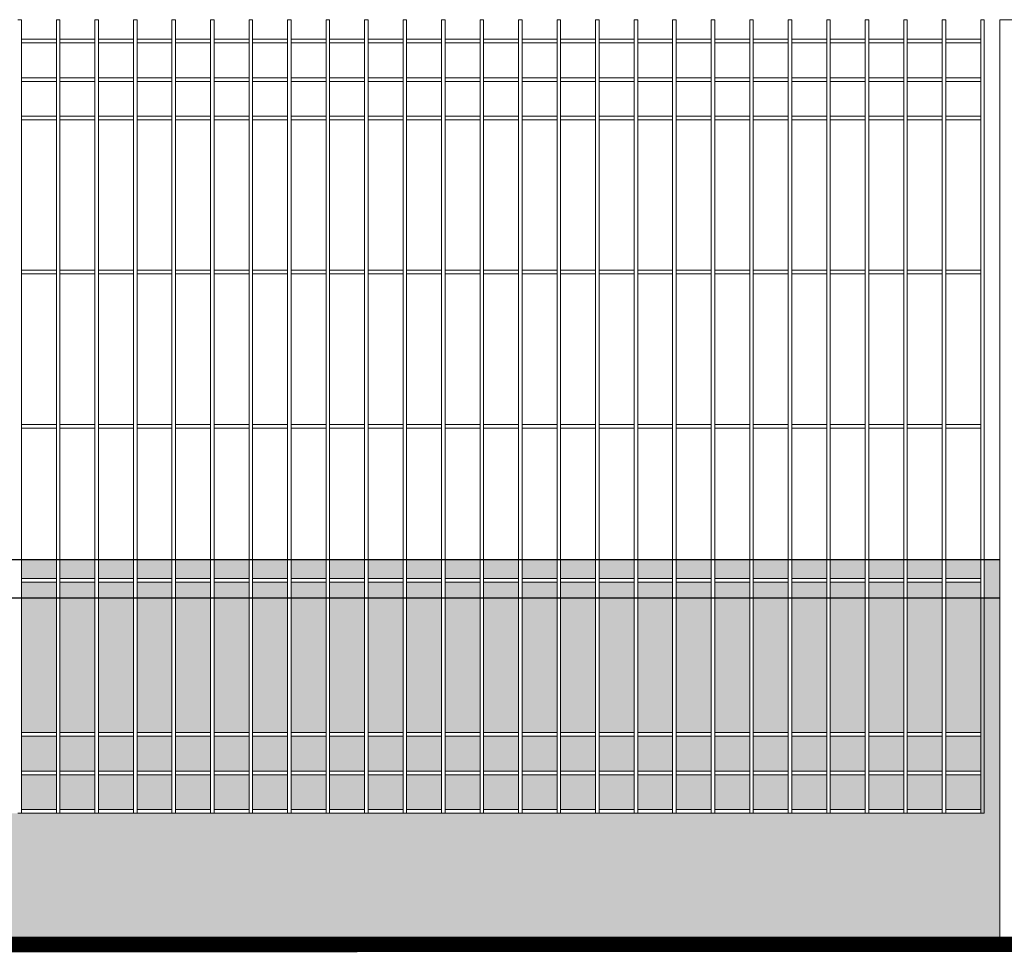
# Model space of a CAD drawing. Header units: millimetres. Extents: x 14041 to 23361, y -6349 to 12956.
# Tile 23 of 106: x 20497 to 20625, y 3119 to 3240. Entities that reach past the tile are written whole.
import ezdxf

# ---------------------------------------------------------------- set-up
doc = ezdxf.new("R2010")
doc.units = ezdxf.units.MM
doc.linetypes.add('KRESKOWA', pattern=[19.05, 12.7, -6.35])
for name, color, linetype, lineweight in [('A-ogrodzenie', 6, 'Continuous', 9), ('A-wypełnienie', 252, 'Continuous', 9), ('E-obrys', 7, 'Continuous', 9)]:
    doc.layers.add(name, color=color, linetype=linetype, lineweight=lineweight)

msp = doc.modelspace()

# ---------------------------------------------------------------- hatches: boundary and pattern name
at = {"layer": 'A-wypełnienie', "lineweight": 15, "ltscale": 2, "transparency": 33554687}
h = msp.add_hatch(color=252, dxfattribs=at)
h.dxf.hatch_style = 1
h.paths.add_polyline_path([(20501.54, 3169.92), (20497, 3169.92), (20497, 3167.44), (20501.54, 3167.44)])
h = msp.add_hatch(color=252, dxfattribs=at)
h.dxf.hatch_style = 1
h.paths.add_polyline_path([(20506.54, 3169.92), (20502, 3169.92), (20502, 3167.44), (20506.54, 3167.44)])
h = msp.add_hatch(color=252, dxfattribs=at)
h.dxf.hatch_style = 1
h.paths.add_polyline_path([(20511.54, 3169.92), (20507, 3169.92), (20507, 3167.44), (20511.54, 3167.44)])
h = msp.add_hatch(color=252, dxfattribs=at)
h.dxf.hatch_style = 1
h.paths.add_polyline_path([(20516.54, 3169.92), (20512, 3169.92), (20512, 3167.44), (20516.54, 3167.44)])
h = msp.add_hatch(color=252, dxfattribs=at)
h.dxf.hatch_style = 1
h.paths.add_polyline_path([(20521.54, 3169.92), (20517, 3169.92), (20517, 3167.44), (20521.54, 3167.44)])
h = msp.add_hatch(color=252, dxfattribs=at)
h.dxf.hatch_style = 1
h.paths.add_polyline_path([(20526.54, 3169.92), (20522, 3169.92), (20522, 3167.44), (20526.54, 3167.44)])
h = msp.add_hatch(color=252, dxfattribs=at)
h.dxf.hatch_style = 1
h.paths.add_polyline_path([(20531.54, 3169.92), (20527, 3169.92), (20527, 3167.44), (20531.54, 3167.44)])
h = msp.add_hatch(color=252, dxfattribs=at)
h.dxf.hatch_style = 1
h.paths.add_polyline_path([(20536.54, 3169.92), (20532, 3169.92), (20532, 3167.44), (20536.54, 3167.44)])
h = msp.add_hatch(color=252, dxfattribs=at)
h.dxf.hatch_style = 1
h.paths.add_polyline_path([(20541.54, 3169.92), (20537, 3169.92), (20537, 3167.44), (20541.54, 3167.44)])
h = msp.add_hatch(color=252, dxfattribs=at)
h.dxf.hatch_style = 1
h.paths.add_polyline_path([(20546.54, 3169.92), (20542, 3169.92), (20542, 3167.44), (20546.54, 3167.44)])
h = msp.add_hatch(color=252, dxfattribs=at)
h.dxf.hatch_style = 1
h.paths.add_polyline_path([(20551.54, 3169.92), (20547, 3169.92), (20547, 3167.44), (20551.54, 3167.44)])
h = msp.add_hatch(color=252, dxfattribs=at)
h.dxf.hatch_style = 1
h.paths.add_polyline_path([(20556.54, 3169.92), (20552, 3169.92), (20552, 3167.44), (20556.54, 3167.44)])
h = msp.add_hatch(color=252, dxfattribs=at)
h.dxf.hatch_style = 1
h.paths.add_polyline_path([(20561.54, 3169.92), (20557, 3169.92), (20557, 3167.44), (20561.54, 3167.44)])
h = msp.add_hatch(color=252, dxfattribs=at)
h.dxf.hatch_style = 1
h.paths.add_polyline_path([(20566.54, 3169.92), (20562, 3169.92), (20562, 3167.44), (20566.54, 3167.44)])
h = msp.add_hatch(color=252, dxfattribs=at)
h.dxf.hatch_style = 1
h.paths.add_polyline_path([(20571.54, 3169.92), (20567, 3169.92), (20567, 3167.44), (20571.54, 3167.44)])
h = msp.add_hatch(color=252, dxfattribs=at)
h.dxf.hatch_style = 1
h.paths.add_polyline_path([(20576.54, 3169.92), (20572, 3169.92), (20572, 3167.44), (20576.54, 3167.44)])
h = msp.add_hatch(color=252, dxfattribs=at)
h.dxf.hatch_style = 1
h.paths.add_polyline_path([(20581.54, 3169.92), (20577, 3169.92), (20577, 3167.44), (20581.54, 3167.44)])
h = msp.add_hatch(color=252, dxfattribs=at)
h.dxf.hatch_style = 1
h.paths.add_polyline_path([(20586.54, 3169.92), (20582, 3169.92), (20582, 3167.44), (20586.54, 3167.44)])
h = msp.add_hatch(color=252, dxfattribs=at)
h.dxf.hatch_style = 1
h.paths.add_polyline_path([(20591.54, 3169.92), (20587, 3169.92), (20587, 3167.44), (20591.54, 3167.44)])
h = msp.add_hatch(color=252, dxfattribs=at)
h.dxf.hatch_style = 1
h.paths.add_polyline_path([(20596.54, 3169.92), (20592, 3169.92), (20592, 3167.44), (20596.54, 3167.44)])
h = msp.add_hatch(color=252, dxfattribs=at)
h.dxf.hatch_style = 1
h.paths.add_polyline_path([(20601.54, 3169.92), (20597, 3169.92), (20597, 3167.44), (20601.54, 3167.44)])
h = msp.add_hatch(color=252, dxfattribs=at)
h.dxf.hatch_style = 1
h.paths.add_polyline_path([(20606.54, 3169.92), (20602, 3169.92), (20602, 3167.44), (20606.54, 3167.44)])
h = msp.add_hatch(color=252, dxfattribs=at)
h.dxf.hatch_style = 1
h.paths.add_polyline_path([(20611.54, 3169.92), (20607, 3169.92), (20607, 3167.44), (20611.54, 3167.44)])
h = msp.add_hatch(color=252, dxfattribs=at)
h.dxf.hatch_style = 1
h.paths.add_polyline_path([(20616.54, 3169.92), (20612, 3169.92), (20612, 3167.44), (20616.54, 3167.44)])
h = msp.add_hatch(color=252, dxfattribs=at)
h.dxf.hatch_style = 1
h.paths.add_polyline_path([(20621.54, 3169.92), (20617, 3169.92), (20617, 3167.44), (20621.54, 3167.44)])
h = msp.add_hatch(color=252, dxfattribs=at)
h.dxf.hatch_style = 1
h.paths.add_polyline_path([(20624.04, 3169.92), (20622, 3169.92), (20622, 3164.92), (20624.04, 3164.92)])
h = msp.add_hatch(color=252, dxfattribs=at)
h.dxf.hatch_style = 1
h.paths.add_polyline_path([(20501.54, 3166.97), (20497, 3166.97), (20497, 3164.92), (20501.54, 3164.92)])
h = msp.add_hatch(color=252, dxfattribs=at)
h.dxf.hatch_style = 1
h.paths.add_polyline_path([(20506.54, 3166.97), (20502, 3166.97), (20502, 3164.92), (20506.54, 3164.92)])
h = msp.add_hatch(color=252, dxfattribs=at)
h.dxf.hatch_style = 1
h.paths.add_polyline_path([(20511.54, 3166.97), (20507, 3166.97), (20507, 3164.92), (20511.54, 3164.92)])
h = msp.add_hatch(color=252, dxfattribs=at)
h.dxf.hatch_style = 1
h.paths.add_polyline_path([(20516.54, 3166.97), (20512, 3166.97), (20512, 3164.92), (20516.54, 3164.92)])
h = msp.add_hatch(color=252, dxfattribs=at)
h.dxf.hatch_style = 1
h.paths.add_polyline_path([(20521.54, 3166.97), (20517, 3166.97), (20517, 3164.92), (20521.54, 3164.92)])
h = msp.add_hatch(color=252, dxfattribs=at)
h.dxf.hatch_style = 1
h.paths.add_polyline_path([(20526.54, 3166.97), (20522, 3166.97), (20522, 3164.92), (20526.54, 3164.92)])
h = msp.add_hatch(color=252, dxfattribs=at)
h.dxf.hatch_style = 1
h.paths.add_polyline_path([(20531.54, 3166.97), (20527, 3166.97), (20527, 3164.92), (20531.54, 3164.92)])
h = msp.add_hatch(color=252, dxfattribs=at)
h.dxf.hatch_style = 1
h.paths.add_polyline_path([(20536.54, 3166.97), (20532, 3166.97), (20532, 3164.92), (20536.54, 3164.92)])
h = msp.add_hatch(color=252, dxfattribs=at)
h.dxf.hatch_style = 1
h.paths.add_polyline_path([(20541.54, 3166.97), (20537, 3166.97), (20537, 3164.92), (20541.54, 3164.92)])
h = msp.add_hatch(color=252, dxfattribs=at)
h.dxf.hatch_style = 1
h.paths.add_polyline_path([(20546.54, 3166.97), (20542, 3166.97), (20542, 3164.92), (20546.54, 3164.92)])
h = msp.add_hatch(color=252, dxfattribs=at)
h.dxf.hatch_style = 1
h.paths.add_polyline_path([(20551.54, 3166.97), (20547, 3166.97), (20547, 3164.92), (20551.54, 3164.92)])
h = msp.add_hatch(color=252, dxfattribs=at)
h.dxf.hatch_style = 1
h.paths.add_polyline_path([(20556.54, 3166.97), (20552, 3166.97), (20552, 3164.92), (20556.54, 3164.92)])
h = msp.add_hatch(color=252, dxfattribs=at)
h.dxf.hatch_style = 1
h.paths.add_polyline_path([(20561.54, 3166.97), (20557, 3166.97), (20557, 3164.92), (20561.54, 3164.92)])
h = msp.add_hatch(color=252, dxfattribs=at)
h.dxf.hatch_style = 1
h.paths.add_polyline_path([(20566.54, 3166.97), (20562, 3166.97), (20562, 3164.92), (20566.54, 3164.92)])
h = msp.add_hatch(color=252, dxfattribs=at)
h.dxf.hatch_style = 1
h.paths.add_polyline_path([(20571.54, 3166.97), (20567, 3166.97), (20567, 3164.92), (20571.54, 3164.92)])
h = msp.add_hatch(color=252, dxfattribs=at)
h.dxf.hatch_style = 1
h.paths.add_polyline_path([(20576.54, 3166.97), (20572, 3166.97), (20572, 3164.92), (20576.54, 3164.92)])
h = msp.add_hatch(color=252, dxfattribs=at)
h.dxf.hatch_style = 1
h.paths.add_polyline_path([(20581.54, 3166.97), (20577, 3166.97), (20577, 3164.92), (20581.54, 3164.92)])
h = msp.add_hatch(color=252, dxfattribs=at)
h.dxf.hatch_style = 1
h.paths.add_polyline_path([(20586.54, 3166.97), (20582, 3166.97), (20582, 3164.92), (20586.54, 3164.92)])
h = msp.add_hatch(color=252, dxfattribs=at)
h.dxf.hatch_style = 1
h.paths.add_polyline_path([(20591.54, 3166.97), (20587, 3166.97), (20587, 3164.92), (20591.54, 3164.92)])
h = msp.add_hatch(color=252, dxfattribs=at)
h.dxf.hatch_style = 1
h.paths.add_polyline_path([(20596.54, 3166.97), (20592, 3166.97), (20592, 3164.92), (20596.54, 3164.92)])
h = msp.add_hatch(color=252, dxfattribs=at)
h.dxf.hatch_style = 1
h.paths.add_polyline_path([(20601.54, 3166.97), (20597, 3166.97), (20597, 3164.92), (20601.54, 3164.92)])
h = msp.add_hatch(color=252, dxfattribs=at)
h.dxf.hatch_style = 1
h.paths.add_polyline_path([(20606.54, 3166.97), (20602, 3166.97), (20602, 3164.92), (20606.54, 3164.92)])
h = msp.add_hatch(color=252, dxfattribs=at)
h.dxf.hatch_style = 1
h.paths.add_polyline_path([(20611.54, 3166.97), (20607, 3166.97), (20607, 3164.92), (20611.54, 3164.92)])
h = msp.add_hatch(color=252, dxfattribs=at)
h.dxf.hatch_style = 1
h.paths.add_polyline_path([(20616.54, 3166.97), (20612, 3166.97), (20612, 3164.92), (20616.54, 3164.92)])
h = msp.add_hatch(color=252, dxfattribs=at)
h.dxf.hatch_style = 1
h.paths.add_polyline_path([(20621.54, 3166.97), (20617, 3166.97), (20617, 3164.92), (20621.54, 3164.92)])
h = msp.add_hatch(color=253, dxfattribs=at)
h.dxf.hatch_style = 1
h.paths.add_polyline_path([(20621.54, 3136.97), (20617, 3136.97), (20616.54, 3136.97), (20612, 3136.97), (20611.54, 3136.97), (20607, 3136.97), (20606.54, 3136.97), (20602, 3136.97), (20601.54, 3136.97), (20597, 3136.97), (20596.54, 3136.97), (20592, 3136.97), (20591.54, 3136.97), (20587, 3136.97), (20586.54, 3136.97), (20582, 3136.97), (20581.54, 3136.97), (20577, 3136.97), (20576.54, 3136.97), (20572, 3136.97), (20571.54, 3136.97), (20567, 3136.97), (20566.54, 3136.97), (20562, 3136.97), (20561.54, 3136.97), (20557, 3136.97), (20556.54, 3136.97), (20552, 3136.97), (20551.54, 3136.97), (20547, 3136.97), (20546.54, 3136.97), (20542, 3136.97), (20541.54, 3136.97), (20537, 3136.97), (20536.54, 3136.97), (20532, 3136.97), (20531.54, 3136.97), (20527, 3136.97), (20526.54, 3136.97), (20522, 3136.97), (20521.54, 3136.97), (20517, 3136.97), (20516.54, 3136.97), (20512, 3136.97), (20511.54, 3136.97), (20507, 3136.97), (20506.54, 3136.97), (20502, 3136.97), (20501.54, 3136.97), (20497, 3136.97), (20496.54, 3136.97), (20492, 3136.97), (20491.54, 3136.97), (20487, 3136.97), (20486.54, 3136.97), (20482, 3136.97), (20481.54, 3136.97), (20477, 3136.97), (20476.54, 3136.97), (20472, 3136.97), (20471.54, 3136.97), (20467, 3136.97), (20466.54, 3136.97), (20462, 3136.97), (20461.54, 3136.97), (20457, 3136.97), (20456.54, 3136.97), (20452, 3136.97), (20451.54, 3136.97), (20447, 3136.97), (20446.54, 3136.97), (20442, 3136.97), (20441.54, 3136.97), (20437, 3136.97), (20436.54, 3136.97), (20432, 3136.97), (20431.54, 3136.97), (20427, 3136.97), (20426.54, 3136.97), (20422, 3136.97), (20421.54, 3136.97), (20417, 3136.97), (20416.54, 3136.97), (20412, 3136.97), (20411.54, 3136.97), (20407, 3136.97), (20406.54, 3136.97), (20402, 3136.97), (20401.54, 3136.97), (20397, 3136.97), (20396.54, 3136.97), (20392, 3136.97), (20391.54, 3136.97), (20387, 3136.97), (20386.54, 3136.97), (20382, 3136.97), (20381.54, 3136.97), (20377, 3136.97), (20376.54, 3136.97), (20372, 3136.97), (20371.54, 3136.97), (20371.54, 3164.92), (20370.04, 3164.92), (20370.04, 3119.95), (20624.04, 3119.95), (20624.04, 3164.92), (20621.54, 3164.92)])
h = msp.add_hatch(color=253, dxfattribs=at)
h.dxf.hatch_style = 1
h.paths.add_polyline_path([(20501.54, 3147.44), (20501.54, 3164.92), (20497, 3164.92), (20497, 3147.44)])
h.paths.add_polyline_path([(20497, 3142.44), (20501.54, 3142.44), (20501.54, 3146.97), (20497, 3146.97)])
h.paths.add_polyline_path([(20497, 3137.44), (20501.54, 3137.44), (20501.54, 3141.97), (20497, 3141.97)])
h = msp.add_hatch(color=253, dxfattribs=at)
h.dxf.hatch_style = 1
h.paths.add_polyline_path([(20506.54, 3147.44), (20506.54, 3164.92), (20502, 3164.92), (20502, 3147.44)])
h.paths.add_polyline_path([(20502, 3142.44), (20506.54, 3142.44), (20506.54, 3146.97), (20502, 3146.97)])
h.paths.add_polyline_path([(20502, 3137.44), (20506.54, 3137.44), (20506.54, 3141.97), (20502, 3141.97)])
h = msp.add_hatch(color=253, dxfattribs=at)
h.dxf.hatch_style = 1
h.paths.add_polyline_path([(20511.54, 3147.44), (20511.54, 3164.92), (20507, 3164.92), (20507, 3147.44)])
h.paths.add_polyline_path([(20507, 3142.44), (20511.54, 3142.44), (20511.54, 3146.97), (20507, 3146.97)])
h.paths.add_polyline_path([(20507, 3137.44), (20511.54, 3137.44), (20511.54, 3141.97), (20507, 3141.97)])
h = msp.add_hatch(color=253, dxfattribs=at)
h.dxf.hatch_style = 1
h.paths.add_polyline_path([(20516.54, 3147.44), (20516.54, 3164.92), (20512, 3164.92), (20512, 3147.44)])
h.paths.add_polyline_path([(20512, 3142.44), (20516.54, 3142.44), (20516.54, 3146.97), (20512, 3146.97)])
h.paths.add_polyline_path([(20512, 3137.44), (20516.54, 3137.44), (20516.54, 3141.97), (20512, 3141.97)])
h = msp.add_hatch(color=253, dxfattribs=at)
h.dxf.hatch_style = 1
h.paths.add_polyline_path([(20521.54, 3147.44), (20521.54, 3164.92), (20517, 3164.92), (20517, 3147.44)])
h.paths.add_polyline_path([(20517, 3142.44), (20521.54, 3142.44), (20521.54, 3146.97), (20517, 3146.97)])
h.paths.add_polyline_path([(20517, 3137.44), (20521.54, 3137.44), (20521.54, 3141.97), (20517, 3141.97)])
h = msp.add_hatch(color=253, dxfattribs=at)
h.dxf.hatch_style = 1
h.paths.add_polyline_path([(20526.54, 3147.44), (20526.54, 3164.92), (20522, 3164.92), (20522, 3147.44)])
h.paths.add_polyline_path([(20522, 3142.44), (20526.54, 3142.44), (20526.54, 3146.97), (20522, 3146.97)])
h.paths.add_polyline_path([(20522, 3137.44), (20526.54, 3137.44), (20526.54, 3141.97), (20522, 3141.97)])
h = msp.add_hatch(color=253, dxfattribs=at)
h.dxf.hatch_style = 1
h.paths.add_polyline_path([(20531.54, 3147.44), (20531.54, 3164.92), (20527, 3164.92), (20527, 3147.44)])
h.paths.add_polyline_path([(20527, 3142.44), (20531.54, 3142.44), (20531.54, 3146.97), (20527, 3146.97)])
h.paths.add_polyline_path([(20527, 3137.44), (20531.54, 3137.44), (20531.54, 3141.97), (20527, 3141.97)])
h = msp.add_hatch(color=253, dxfattribs=at)
h.dxf.hatch_style = 1
h.paths.add_polyline_path([(20536.54, 3147.44), (20536.54, 3164.92), (20532, 3164.92), (20532, 3147.44)])
h.paths.add_polyline_path([(20532, 3142.44), (20536.54, 3142.44), (20536.54, 3146.97), (20532, 3146.97)])
h.paths.add_polyline_path([(20532, 3137.44), (20536.54, 3137.44), (20536.54, 3141.97), (20532, 3141.97)])
h = msp.add_hatch(color=253, dxfattribs=at)
h.dxf.hatch_style = 1
h.paths.add_polyline_path([(20541.54, 3147.44), (20541.54, 3164.92), (20537, 3164.92), (20537, 3147.44)])
h.paths.add_polyline_path([(20537, 3142.44), (20541.54, 3142.44), (20541.54, 3146.97), (20537, 3146.97)])
h.paths.add_polyline_path([(20537, 3137.44), (20541.54, 3137.44), (20541.54, 3141.97), (20537, 3141.97)])
h = msp.add_hatch(color=253, dxfattribs=at)
h.dxf.hatch_style = 1
h.paths.add_polyline_path([(20546.54, 3147.44), (20546.54, 3164.92), (20542, 3164.92), (20542, 3147.44)])
h.paths.add_polyline_path([(20542, 3142.44), (20546.54, 3142.44), (20546.54, 3146.97), (20542, 3146.97)])
h.paths.add_polyline_path([(20542, 3137.44), (20546.54, 3137.44), (20546.54, 3141.97), (20542, 3141.97)])
h = msp.add_hatch(color=253, dxfattribs=at)
h.dxf.hatch_style = 1
h.paths.add_polyline_path([(20551.54, 3147.44), (20551.54, 3164.92), (20547, 3164.92), (20547, 3147.44)])
h.paths.add_polyline_path([(20547, 3142.44), (20551.54, 3142.44), (20551.54, 3146.97), (20547, 3146.97)])
h.paths.add_polyline_path([(20547, 3137.44), (20551.54, 3137.44), (20551.54, 3141.97), (20547, 3141.97)])
h = msp.add_hatch(color=253, dxfattribs=at)
h.dxf.hatch_style = 1
h.paths.add_polyline_path([(20556.54, 3147.44), (20556.54, 3164.92), (20552, 3164.92), (20552, 3147.44)])
h.paths.add_polyline_path([(20552, 3142.44), (20556.54, 3142.44), (20556.54, 3146.97), (20552, 3146.97)])
h.paths.add_polyline_path([(20552, 3137.44), (20556.54, 3137.44), (20556.54, 3141.97), (20552, 3141.97)])
h = msp.add_hatch(color=253, dxfattribs=at)
h.dxf.hatch_style = 1
h.paths.add_polyline_path([(20561.54, 3147.44), (20561.54, 3164.92), (20557, 3164.92), (20557, 3147.44)])
h.paths.add_polyline_path([(20557, 3142.44), (20561.54, 3142.44), (20561.54, 3146.97), (20557, 3146.97)])
h.paths.add_polyline_path([(20557, 3137.44), (20561.54, 3137.44), (20561.54, 3141.97), (20557, 3141.97)])
h = msp.add_hatch(color=253, dxfattribs=at)
h.dxf.hatch_style = 1
h.paths.add_polyline_path([(20566.54, 3147.44), (20566.54, 3164.92), (20562, 3164.92), (20562, 3147.44)])
h.paths.add_polyline_path([(20562, 3142.44), (20566.54, 3142.44), (20566.54, 3146.97), (20562, 3146.97)])
h.paths.add_polyline_path([(20562, 3137.44), (20566.54, 3137.44), (20566.54, 3141.97), (20562, 3141.97)])
h = msp.add_hatch(color=253, dxfattribs=at)
h.dxf.hatch_style = 1
h.paths.add_polyline_path([(20571.54, 3147.44), (20571.54, 3164.92), (20567, 3164.92), (20567, 3147.44)])
h.paths.add_polyline_path([(20567, 3142.44), (20571.54, 3142.44), (20571.54, 3146.97), (20567, 3146.97)])
h.paths.add_polyline_path([(20567, 3137.44), (20571.54, 3137.44), (20571.54, 3141.97), (20567, 3141.97)])
h = msp.add_hatch(color=253, dxfattribs=at)
h.dxf.hatch_style = 1
h.paths.add_polyline_path([(20576.54, 3147.44), (20576.54, 3164.92), (20572, 3164.92), (20572, 3147.44)])
h.paths.add_polyline_path([(20572, 3142.44), (20576.54, 3142.44), (20576.54, 3146.97), (20572, 3146.97)])
h.paths.add_polyline_path([(20572, 3137.44), (20576.54, 3137.44), (20576.54, 3141.97), (20572, 3141.97)])
h = msp.add_hatch(color=253, dxfattribs=at)
h.dxf.hatch_style = 1
h.paths.add_polyline_path([(20581.54, 3147.44), (20581.54, 3164.92), (20577, 3164.92), (20577, 3147.44)])
h.paths.add_polyline_path([(20577, 3142.44), (20581.54, 3142.44), (20581.54, 3146.97), (20577, 3146.97)])
h.paths.add_polyline_path([(20577, 3137.44), (20581.54, 3137.44), (20581.54, 3141.97), (20577, 3141.97)])
h = msp.add_hatch(color=253, dxfattribs=at)
h.dxf.hatch_style = 1
h.paths.add_polyline_path([(20586.54, 3147.44), (20586.54, 3164.92), (20582, 3164.92), (20582, 3147.44)])
h.paths.add_polyline_path([(20582, 3142.44), (20586.54, 3142.44), (20586.54, 3146.97), (20582, 3146.97)])
h.paths.add_polyline_path([(20582, 3137.44), (20586.54, 3137.44), (20586.54, 3141.97), (20582, 3141.97)])
h = msp.add_hatch(color=253, dxfattribs=at)
h.dxf.hatch_style = 1
h.paths.add_polyline_path([(20591.54, 3147.44), (20591.54, 3164.92), (20587, 3164.92), (20587, 3147.44)])
h.paths.add_polyline_path([(20587, 3142.44), (20591.54, 3142.44), (20591.54, 3146.97), (20587, 3146.97)])
h.paths.add_polyline_path([(20587, 3137.44), (20591.54, 3137.44), (20591.54, 3141.97), (20587, 3141.97)])
h = msp.add_hatch(color=253, dxfattribs=at)
h.dxf.hatch_style = 1
h.paths.add_polyline_path([(20596.54, 3147.44), (20596.54, 3164.92), (20592, 3164.92), (20592, 3147.44)])
h.paths.add_polyline_path([(20592, 3142.44), (20596.54, 3142.44), (20596.54, 3146.97), (20592, 3146.97)])
h.paths.add_polyline_path([(20592, 3137.44), (20596.54, 3137.44), (20596.54, 3141.97), (20592, 3141.97)])
h = msp.add_hatch(color=253, dxfattribs=at)
h.dxf.hatch_style = 1
h.paths.add_polyline_path([(20601.54, 3147.44), (20601.54, 3164.92), (20597, 3164.92), (20597, 3147.44)])
h.paths.add_polyline_path([(20597, 3142.44), (20601.54, 3142.44), (20601.54, 3146.97), (20597, 3146.97)])
h.paths.add_polyline_path([(20597, 3137.44), (20601.54, 3137.44), (20601.54, 3141.97), (20597, 3141.97)])
h = msp.add_hatch(color=253, dxfattribs=at)
h.dxf.hatch_style = 1
h.paths.add_polyline_path([(20606.54, 3147.44), (20606.54, 3164.92), (20602, 3164.92), (20602, 3147.44)])
h.paths.add_polyline_path([(20602, 3142.44), (20606.54, 3142.44), (20606.54, 3146.97), (20602, 3146.97)])
h.paths.add_polyline_path([(20602, 3137.44), (20606.54, 3137.44), (20606.54, 3141.97), (20602, 3141.97)])
h = msp.add_hatch(color=253, dxfattribs=at)
h.dxf.hatch_style = 1
h.paths.add_polyline_path([(20611.54, 3147.44), (20611.54, 3164.92), (20607, 3164.92), (20607, 3147.44)])
h.paths.add_polyline_path([(20607, 3142.44), (20611.54, 3142.44), (20611.54, 3146.97), (20607, 3146.97)])
h.paths.add_polyline_path([(20607, 3137.44), (20611.54, 3137.44), (20611.54, 3141.97), (20607, 3141.97)])
h = msp.add_hatch(color=253, dxfattribs=at)
h.dxf.hatch_style = 1
h.paths.add_polyline_path([(20616.54, 3147.44), (20616.54, 3164.92), (20612, 3164.92), (20612, 3147.44)])
h.paths.add_polyline_path([(20612, 3142.44), (20616.54, 3142.44), (20616.54, 3146.97), (20612, 3146.97)])
h.paths.add_polyline_path([(20612, 3137.44), (20616.54, 3137.44), (20616.54, 3141.97), (20612, 3141.97)])
h = msp.add_hatch(color=253, dxfattribs=at)
h.dxf.hatch_style = 1
h.paths.add_polyline_path([(20621.54, 3147.44), (20621.54, 3164.92), (20617, 3164.92), (20617, 3147.44)])
h.paths.add_polyline_path([(20617, 3142.44), (20621.54, 3142.44), (20621.54, 3146.97), (20617, 3146.97)])
h.paths.add_polyline_path([(20617, 3137.44), (20621.54, 3137.44), (20621.54, 3141.97), (20617, 3141.97)])

# ---------------------------------------------------------------- linework, layer by layer
at = {"layer": 'A-ogrodzenie', "color": 96, "true_color": 0x036808}
for p, q in [((20496.54, 3239.97), (20497, 3239.97)), ((20497, 3136.97), (20497, 3239.97)), ((20501.54, 3136.97), (20501.54, 3239.97)), ((20501.54, 3239.97), (20502, 3239.97)), ((20502, 3136.97), (20502, 3239.97)), ((20506.54, 3136.97), (20506.54, 3239.97)), ((20506.54, 3239.97), (20507, 3239.97)), ((20507, 3136.97), (20507, 3239.97)), ((20511.54, 3136.97), (20511.54, 3239.97)), ((20511.54, 3239.97), (20512, 3239.97)), ((20512, 3136.97), (20512, 3239.97)), ((20516.54, 3136.97), (20516.54, 3239.97)), ((20516.54, 3239.97), (20517, 3239.97)), ((20517, 3136.97), (20517, 3239.97)), ((20521.54, 3136.97), (20521.54, 3239.97)), ((20521.54, 3239.97), (20522, 3239.97)), ((20522, 3136.97), (20522, 3239.97)), ((20526.54, 3136.97), (20526.54, 3239.97)), ((20526.54, 3239.97), (20527, 3239.97)), ((20526.54, 3239.97), (20527, 3239.97)), ((20527, 3136.97), (20527, 3239.97)), ((20531.54, 3136.97), (20531.54, 3239.97)), ((20532, 3239.97), (20531.54, 3239.97)), ((20532, 3136.97), (20532, 3239.97)), ((20536.54, 3136.97), (20536.54, 3239.97)), ((20536.54, 3239.97), (20537, 3239.97)), ((20537, 3136.97), (20537, 3239.97)), ((20541.54, 3136.97), (20541.54, 3239.97)), ((20541.54, 3239.97), (20542, 3239.97)), ((20542, 3136.97), (20542, 3239.97)), ((20546.54, 3136.97), (20546.54, 3239.97)), ((20546.54, 3239.97), (20547, 3239.97)), ((20547, 3136.97), (20547, 3239.97)), ((20551.54, 3136.97), (20551.54, 3239.97)), ((20551.54, 3239.97), (20552, 3239.97)), ((20552, 3136.97), (20552, 3239.97)), ((20556.54, 3136.97), (20556.54, 3239.97)), ((20556.54, 3239.97), (20557, 3239.97)), ((20557, 3136.97), (20557, 3239.97)), ((20561.54, 3136.97), (20561.54, 3239.97)), ((20561.54, 3239.97), (20562, 3239.97)), ((20562, 3136.97), (20562, 3239.97)), ((20566.54, 3136.97), (20566.54, 3239.97)), ((20566.54, 3239.97), (20567, 3239.97)), ((20567, 3136.97), (20567, 3239.97)), ((20571.54, 3136.97), (20571.54, 3239.97)), ((20571.54, 3239.97), (20572, 3239.97)), ((20572, 3136.97), (20572, 3239.97)), ((20576.54, 3136.97), (20576.54, 3239.97)), ((20576.54, 3239.97), (20577, 3239.97)), ((20577, 3136.97), (20577, 3239.97)), ((20581.54, 3136.97), (20581.54, 3239.97)), ((20581.54, 3239.97), (20582, 3239.97)), ((20582, 3136.97), (20582, 3239.97)), ((20586.54, 3136.97), (20586.54, 3239.97)), ((20586.54, 3239.97), (20587, 3239.97)), ((20587, 3136.97), (20587, 3239.97)), ((20591.54, 3136.97), (20591.54, 3239.97)), ((20591.54, 3239.97), (20592, 3239.97)), ((20592, 3136.97), (20592, 3239.97)), ((20596.54, 3136.97), (20596.54, 3239.97)), ((20596.54, 3239.97), (20597, 3239.97)), ((20597, 3136.97), (20597, 3239.97)), ((20601.54, 3136.97), (20601.54, 3239.97)), ((20601.54, 3239.97), (20602, 3239.97)), ((20602, 3136.97), (20602, 3239.97)), ((20606.54, 3136.97), (20606.54, 3239.97)), ((20606.54, 3239.97), (20607, 3239.97)), ((20607, 3136.97), (20607, 3239.97)), ((20611.54, 3136.97), (20611.54, 3239.97)), ((20611.54, 3239.97), (20612, 3239.97)), ((20612, 3136.97), (20612, 3239.97)), ((20616.54, 3136.97), (20616.54, 3239.97)), ((20616.54, 3239.97), (20617, 3239.97)), ((20617, 3136.97), (20617, 3239.97)), ((20621.54, 3136.97), (20621.54, 3239.97)), ((20621.54, 3239.97), (20622, 3239.97)), ((20622, 3136.97), (20622, 3239.97)), ((20624.04, 3239.97), (20624.04, 3119.97)), ((20628.04, 3239.97), (20624.04, 3239.97)), ((20497, 3237.44), (20501.54, 3237.44)), ((20497, 3236.97), (20501.54, 3236.97)), ((20502, 3237.44), (20506.54, 3237.44)), ((20502, 3236.97), (20506.54, 3236.97)), ((20507, 3237.44), (20511.54, 3237.44)), ((20507, 3236.97), (20511.54, 3236.97)), ((20512, 3237.44), (20516.54, 3237.44)), ((20512, 3236.97), (20516.54, 3236.97)), ((20517, 3237.44), (20521.54, 3237.44)), ((20517, 3236.97), (20521.54, 3236.97)), ((20522, 3237.44), (20526.54, 3237.44)), ((20522, 3236.97), (20526.54, 3236.97)), ((20527, 3237.44), (20531.54, 3237.44)), ((20527, 3236.97), (20531.54, 3236.97)), ((20532, 3237.44), (20536.54, 3237.44)), ((20532, 3236.97), (20536.54, 3236.97)), ((20537, 3237.44), (20541.54, 3237.44)), ((20537, 3236.97), (20541.54, 3236.97)), ((20542, 3237.44), (20546.54, 3237.44)), ((20542, 3236.97), (20546.54, 3236.97)), ((20547, 3237.44), (20551.54, 3237.44)), ((20547, 3236.97), (20551.54, 3236.97)), ((20552, 3237.44), (20556.54, 3237.44)), ((20552, 3236.97), (20556.54, 3236.97)), ((20557, 3237.44), (20561.54, 3237.44)), ((20557, 3236.97), (20561.54, 3236.97)), ((20562, 3237.44), (20566.54, 3237.44)), ((20562, 3236.97), (20566.54, 3236.97)), ((20567, 3237.44), (20571.54, 3237.44)), ((20567, 3236.97), (20571.54, 3236.97)), ((20572, 3237.44), (20576.54, 3237.44)), ((20572, 3236.97), (20576.54, 3236.97)), ((20577, 3237.44), (20581.54, 3237.44)), ((20577, 3236.97), (20581.54, 3236.97)), ((20582, 3237.44), (20586.54, 3237.44)), ((20582, 3236.97), (20586.54, 3236.97)), ((20587, 3237.44), (20591.54, 3237.44)), ((20587, 3236.97), (20591.54, 3236.97)), ((20592, 3237.44), (20596.54, 3237.44)), ((20592, 3236.97), (20596.54, 3236.97)), ((20597, 3237.44), (20601.54, 3237.44)), ((20597, 3236.97), (20601.54, 3236.97)), ((20602, 3237.44), (20606.54, 3237.44)), ((20602, 3236.97), (20606.54, 3236.97)), ((20607, 3237.44), (20611.54, 3237.44)), ((20607, 3236.97), (20611.54, 3236.97)), ((20612, 3237.44), (20616.54, 3237.44)), ((20612, 3236.97), (20616.54, 3236.97)), ((20617, 3237.44), (20621.54, 3237.44)), ((20617, 3236.97), (20621.54, 3236.97)), ((20497, 3232.44), (20501.54, 3232.44)), ((20497, 3231.97), (20501.54, 3231.97)), ((20502, 3232.44), (20506.54, 3232.44)), ((20502, 3231.97), (20506.54, 3231.97)), ((20507, 3232.44), (20511.54, 3232.44)), ((20507, 3231.97), (20511.54, 3231.97)), ((20512, 3232.44), (20516.54, 3232.44)), ((20512, 3231.97), (20516.54, 3231.97)), ((20517, 3232.44), (20521.54, 3232.44)), ((20517, 3231.97), (20521.54, 3231.97)), ((20522, 3232.44), (20526.54, 3232.44)), ((20522, 3231.97), (20526.54, 3231.97)), ((20527, 3232.44), (20531.54, 3232.44)), ((20527, 3231.97), (20531.54, 3231.97)), ((20532, 3232.44), (20536.54, 3232.44)), ((20532, 3231.97), (20536.54, 3231.97)), ((20537, 3232.44), (20541.54, 3232.44)), ((20537, 3231.97), (20541.54, 3231.97)), ((20542, 3232.44), (20546.54, 3232.44)), ((20542, 3231.97), (20546.54, 3231.97)), ((20547, 3232.44), (20551.54, 3232.44)), ((20547, 3231.97), (20551.54, 3231.97)), ((20552, 3232.44), (20556.54, 3232.44)), ((20552, 3231.97), (20556.54, 3231.97)), ((20557, 3232.44), (20561.54, 3232.44)), ((20557, 3231.97), (20561.54, 3231.97)), ((20562, 3232.44), (20566.54, 3232.44)), ((20562, 3231.97), (20566.54, 3231.97)), ((20567, 3232.44), (20571.54, 3232.44)), ((20567, 3231.97), (20571.54, 3231.97)), ((20572, 3232.44), (20576.54, 3232.44)), ((20572, 3231.97), (20576.54, 3231.97)), ((20577, 3232.44), (20581.54, 3232.44)), ((20577, 3231.97), (20581.54, 3231.97)), ((20582, 3232.44), (20586.54, 3232.44)), ((20582, 3231.97), (20586.54, 3231.97)), ((20587, 3232.44), (20591.54, 3232.44)), ((20587, 3231.97), (20591.54, 3231.97)), ((20592, 3232.44), (20596.54, 3232.44)), ((20592, 3231.97), (20596.54, 3231.97)), ((20597, 3232.44), (20601.54, 3232.44)), ((20597, 3231.97), (20601.54, 3231.97)), ((20602, 3232.44), (20606.54, 3232.44)), ((20602, 3231.97), (20606.54, 3231.97)), ((20607, 3232.44), (20611.54, 3232.44)), ((20607, 3231.97), (20611.54, 3231.97)), ((20612, 3232.44), (20616.54, 3232.44)), ((20612, 3231.97), (20616.54, 3231.97)), ((20617, 3232.44), (20621.54, 3232.44)), ((20617, 3231.97), (20621.54, 3231.97)), ((20497, 3227.44), (20501.54, 3227.44)), ((20497, 3226.97), (20501.54, 3226.97)), ((20502, 3227.44), (20506.54, 3227.44)), ((20502, 3226.97), (20506.54, 3226.97)), ((20507, 3227.44), (20511.54, 3227.44)), ((20507, 3226.97), (20511.54, 3226.97)), ((20512, 3227.44), (20516.54, 3227.44)), ((20512, 3226.97), (20516.54, 3226.97)), ((20517, 3227.44), (20521.54, 3227.44)), ((20517, 3226.97), (20521.54, 3226.97)), ((20522, 3227.44), (20526.54, 3227.44)), ((20522, 3226.97), (20526.54, 3226.97)), ((20527, 3227.44), (20531.54, 3227.44)), ((20527, 3226.97), (20531.54, 3226.97)), ((20532, 3227.44), (20536.54, 3227.44)), ((20532, 3226.97), (20536.54, 3226.97)), ((20537, 3227.44), (20541.54, 3227.44)), ((20537, 3226.97), (20541.54, 3226.97)), ((20542, 3227.44), (20546.54, 3227.44)), ((20542, 3226.97), (20546.54, 3226.97)), ((20547, 3227.44), (20551.54, 3227.44)), ((20547, 3226.97), (20551.54, 3226.97)), ((20552, 3227.44), (20556.54, 3227.44)), ((20552, 3226.97), (20556.54, 3226.97)), ((20557, 3227.44), (20561.54, 3227.44)), ((20557, 3226.97), (20561.54, 3226.97)), ((20562, 3227.44), (20566.54, 3227.44)), ((20562, 3226.97), (20566.54, 3226.97)), ((20567, 3227.44), (20571.54, 3227.44)), ((20567, 3226.97), (20571.54, 3226.97)), ((20572, 3227.44), (20576.54, 3227.44)), ((20572, 3226.97), (20576.54, 3226.97)), ((20577, 3227.44), (20581.54, 3227.44)), ((20577, 3226.97), (20581.54, 3226.97)), ((20582, 3227.44), (20586.54, 3227.44)), ((20582, 3226.97), (20586.54, 3226.97)), ((20587, 3227.44), (20591.54, 3227.44)), ((20587, 3226.97), (20591.54, 3226.97)), ((20592, 3227.44), (20596.54, 3227.44)), ((20592, 3226.97), (20596.54, 3226.97)), ((20597, 3227.44), (20601.54, 3227.44)), ((20597, 3226.97), (20601.54, 3226.97)), ((20602, 3227.44), (20606.54, 3227.44)), ((20602, 3226.97), (20606.54, 3226.97)), ((20607, 3227.44), (20611.54, 3227.44)), ((20607, 3226.97), (20611.54, 3226.97)), ((20612, 3227.44), (20616.54, 3227.44)), ((20612, 3226.97), (20616.54, 3226.97)), ((20617, 3227.44), (20621.54, 3227.44)), ((20617, 3226.97), (20621.54, 3226.97)), ((20497, 3207.44), (20501.54, 3207.44)), ((20502, 3207.44), (20506.54, 3207.44)), ((20507, 3207.44), (20511.54, 3207.44)), ((20512, 3207.44), (20516.54, 3207.44)), ((20517, 3207.44), (20521.54, 3207.44)), ((20522, 3207.44), (20526.54, 3207.44)), ((20527, 3207.44), (20531.54, 3207.44)), ((20532, 3207.44), (20536.54, 3207.44)), ((20537, 3207.44), (20541.54, 3207.44)), ((20542, 3207.44), (20546.54, 3207.44)), ((20547, 3207.44), (20551.54, 3207.44)), ((20552, 3207.44), (20556.54, 3207.44)), ((20557, 3207.44), (20561.54, 3207.44)), ((20562, 3207.44), (20566.54, 3207.44)), ((20567, 3207.44), (20571.54, 3207.44)), ((20572, 3207.44), (20576.54, 3207.44)), ((20577, 3207.44), (20581.54, 3207.44)), ((20582, 3207.44), (20586.54, 3207.44)), ((20587, 3207.44), (20591.54, 3207.44)), ((20592, 3207.44), (20596.54, 3207.44)), ((20597, 3207.44), (20601.54, 3207.44)), ((20602, 3207.44), (20606.54, 3207.44)), ((20607, 3207.44), (20611.54, 3207.44)), ((20612, 3207.44), (20616.54, 3207.44)), ((20617, 3207.44), (20621.54, 3207.44)), ((20497, 3206.97), (20501.54, 3206.97)), ((20502, 3206.97), (20506.54, 3206.97)), ((20507, 3206.97), (20511.54, 3206.97)), ((20512, 3206.97), (20516.54, 3206.97)), ((20517, 3206.97), (20521.54, 3206.97)), ((20522, 3206.97), (20526.54, 3206.97)), ((20527, 3206.97), (20531.54, 3206.97)), ((20532, 3206.97), (20536.54, 3206.97)), ((20537, 3206.97), (20541.54, 3206.97)), ((20542, 3206.97), (20546.54, 3206.97)), ((20547, 3206.97), (20551.54, 3206.97)), ((20552, 3206.97), (20556.54, 3206.97)), ((20557, 3206.97), (20561.54, 3206.97)), ((20562, 3206.97), (20566.54, 3206.97)), ((20567, 3206.97), (20571.54, 3206.97)), ((20572, 3206.97), (20576.54, 3206.97)), ((20577, 3206.97), (20581.54, 3206.97)), ((20582, 3206.97), (20586.54, 3206.97)), ((20587, 3206.97), (20591.54, 3206.97)), ((20592, 3206.97), (20596.54, 3206.97)), ((20597, 3206.97), (20601.54, 3206.97)), ((20602, 3206.97), (20606.54, 3206.97)), ((20607, 3206.97), (20611.54, 3206.97)), ((20612, 3206.97), (20616.54, 3206.97)), ((20617, 3206.97), (20621.54, 3206.97)), ((20497, 3187.44), (20501.54, 3187.44)), ((20497, 3186.97), (20501.54, 3186.97)), ((20502, 3187.44), (20506.54, 3187.44)), ((20502, 3186.97), (20506.54, 3186.97)), ((20507, 3187.44), (20511.54, 3187.44)), ((20507, 3186.97), (20511.54, 3186.97)), ((20512, 3187.44), (20516.54, 3187.44)), ((20512, 3186.97), (20516.54, 3186.97)), ((20517, 3187.44), (20521.54, 3187.44)), ((20517, 3186.97), (20521.54, 3186.97)), ((20522, 3187.44), (20526.54, 3187.44)), ((20522, 3186.97), (20526.54, 3186.97)), ((20527, 3187.44), (20531.54, 3187.44)), ((20527, 3186.97), (20531.54, 3186.97)), ((20532, 3187.44), (20536.54, 3187.44)), ((20532, 3186.97), (20536.54, 3186.97)), ((20537, 3187.44), (20541.54, 3187.44)), ((20537, 3186.97), (20541.54, 3186.97)), ((20542, 3187.44), (20546.54, 3187.44)), ((20542, 3186.97), (20546.54, 3186.97)), ((20547, 3187.44), (20551.54, 3187.44)), ((20547, 3186.97), (20551.54, 3186.97)), ((20552, 3187.44), (20556.54, 3187.44)), ((20552, 3186.97), (20556.54, 3186.97)), ((20557, 3187.44), (20561.54, 3187.44)), ((20557, 3186.97), (20561.54, 3186.97)), ((20562, 3187.44), (20566.54, 3187.44)), ((20562, 3186.97), (20566.54, 3186.97)), ((20567, 3187.44), (20571.54, 3187.44)), ((20567, 3186.97), (20571.54, 3186.97)), ((20572, 3187.44), (20576.54, 3187.44)), ((20572, 3186.97), (20576.54, 3186.97)), ((20577, 3187.44), (20581.54, 3187.44)), ((20577, 3186.97), (20581.54, 3186.97)), ((20582, 3187.44), (20586.54, 3187.44)), ((20582, 3186.97), (20586.54, 3186.97)), ((20587, 3187.44), (20591.54, 3187.44)), ((20587, 3186.97), (20591.54, 3186.97)), ((20592, 3187.44), (20596.54, 3187.44)), ((20592, 3186.97), (20596.54, 3186.97)), ((20597, 3187.44), (20601.54, 3187.44)), ((20597, 3186.97), (20601.54, 3186.97)), ((20602, 3187.44), (20606.54, 3187.44)), ((20602, 3186.97), (20606.54, 3186.97)), ((20607, 3187.44), (20611.54, 3187.44)), ((20607, 3186.97), (20611.54, 3186.97)), ((20612, 3187.44), (20616.54, 3187.44)), ((20612, 3186.97), (20616.54, 3186.97)), ((20617, 3187.44), (20621.54, 3187.44)), ((20617, 3186.97), (20621.54, 3186.97)), ((20497, 3167.44), (20501.54, 3167.44)), ((20497, 3166.97), (20501.54, 3166.97)), ((20502, 3167.44), (20506.54, 3167.44)), ((20502, 3166.97), (20506.54, 3166.97)), ((20507, 3167.44), (20511.54, 3167.44)), ((20507, 3166.97), (20511.54, 3166.97)), ((20512, 3167.44), (20516.54, 3167.44)), ((20512, 3166.97), (20516.54, 3166.97)), ((20517, 3167.44), (20521.54, 3167.44)), ((20517, 3166.97), (20521.54, 3166.97)), ((20522, 3167.44), (20526.54, 3167.44)), ((20522, 3166.97), (20526.54, 3166.97)), ((20527, 3167.44), (20531.54, 3167.44)), ((20527, 3166.97), (20531.54, 3166.97)), ((20532, 3167.44), (20536.54, 3167.44)), ((20532, 3166.97), (20536.54, 3166.97)), ((20537, 3167.44), (20541.54, 3167.44)), ((20537, 3166.97), (20541.54, 3166.97)), ((20542, 3167.44), (20546.54, 3167.44)), ((20542, 3166.97), (20546.54, 3166.97)), ((20547, 3167.44), (20551.54, 3167.44)), ((20547, 3166.97), (20551.54, 3166.97)), ((20552, 3167.44), (20556.54, 3167.44)), ((20552, 3166.97), (20556.54, 3166.97)), ((20557, 3167.44), (20561.54, 3167.44)), ((20557, 3166.97), (20561.54, 3166.97)), ((20562, 3167.44), (20566.54, 3167.44)), ((20562, 3166.97), (20566.54, 3166.97)), ((20567, 3167.44), (20571.54, 3167.44)), ((20567, 3166.97), (20571.54, 3166.97)), ((20572, 3167.44), (20576.54, 3167.44)), ((20572, 3166.97), (20576.54, 3166.97)), ((20577, 3167.44), (20581.54, 3167.44)), ((20577, 3166.97), (20581.54, 3166.97)), ((20582, 3167.44), (20586.54, 3167.44)), ((20582, 3166.97), (20586.54, 3166.97)), ((20587, 3167.44), (20591.54, 3167.44)), ((20587, 3166.97), (20591.54, 3166.97)), ((20592, 3167.44), (20596.54, 3167.44)), ((20592, 3166.97), (20596.54, 3166.97)), ((20597, 3167.44), (20601.54, 3167.44)), ((20597, 3166.97), (20601.54, 3166.97)), ((20602, 3167.44), (20606.54, 3167.44)), ((20602, 3166.97), (20606.54, 3166.97)), ((20607, 3167.44), (20611.54, 3167.44)), ((20607, 3166.97), (20611.54, 3166.97)), ((20612, 3167.44), (20616.54, 3167.44)), ((20612, 3166.97), (20616.54, 3166.97)), ((20617, 3167.44), (20621.54, 3167.44)), ((20617, 3166.97), (20621.54, 3166.97)), ((20497, 3147.44), (20501.54, 3147.44)), ((20502, 3147.44), (20506.54, 3147.44)), ((20507, 3147.44), (20511.54, 3147.44)), ((20512, 3147.44), (20516.54, 3147.44)), ((20517, 3147.44), (20521.54, 3147.44)), ((20522, 3147.44), (20526.54, 3147.44)), ((20527, 3147.44), (20531.54, 3147.44)), ((20532, 3147.44), (20536.54, 3147.44)), ((20537, 3147.44), (20541.54, 3147.44)), ((20542, 3147.44), (20546.54, 3147.44)), ((20547, 3147.44), (20551.54, 3147.44)), ((20552, 3147.44), (20556.54, 3147.44)), ((20557, 3147.44), (20561.54, 3147.44)), ((20562, 3147.44), (20566.54, 3147.44)), ((20567, 3147.44), (20571.54, 3147.44)), ((20572, 3147.44), (20576.54, 3147.44)), ((20577, 3147.44), (20581.54, 3147.44)), ((20582, 3147.44), (20586.54, 3147.44)), ((20587, 3147.44), (20591.54, 3147.44)), ((20592, 3147.44), (20596.54, 3147.44)), ((20597, 3147.44), (20601.54, 3147.44)), ((20602, 3147.44), (20606.54, 3147.44)), ((20607, 3147.44), (20611.54, 3147.44)), ((20612, 3147.44), (20616.54, 3147.44)), ((20617, 3147.44), (20621.54, 3147.44)), ((20497, 3146.97), (20501.54, 3146.97)), ((20502, 3146.97), (20506.54, 3146.97)), ((20507, 3146.97), (20511.54, 3146.97)), ((20512, 3146.97), (20516.54, 3146.97)), ((20517, 3146.97), (20521.54, 3146.97)), ((20522, 3146.97), (20526.54, 3146.97)), ((20527, 3146.97), (20531.54, 3146.97)), ((20532, 3146.97), (20536.54, 3146.97)), ((20537, 3146.97), (20541.54, 3146.97)), ((20542, 3146.97), (20546.54, 3146.97)), ((20547, 3146.97), (20551.54, 3146.97)), ((20552, 3146.97), (20556.54, 3146.97)), ((20557, 3146.97), (20561.54, 3146.97)), ((20562, 3146.97), (20566.54, 3146.97)), ((20567, 3146.97), (20571.54, 3146.97)), ((20572, 3146.97), (20576.54, 3146.97)), ((20577, 3146.97), (20581.54, 3146.97)), ((20582, 3146.97), (20586.54, 3146.97)), ((20587, 3146.97), (20591.54, 3146.97)), ((20592, 3146.97), (20596.54, 3146.97)), ((20597, 3146.97), (20601.54, 3146.97)), ((20602, 3146.97), (20606.54, 3146.97)), ((20607, 3146.97), (20611.54, 3146.97)), ((20612, 3146.97), (20616.54, 3146.97)), ((20617, 3146.97), (20621.54, 3146.97)), ((20497, 3142.44), (20501.54, 3142.44)), ((20502, 3142.44), (20506.54, 3142.44)), ((20507, 3142.44), (20511.54, 3142.44)), ((20512, 3142.44), (20516.54, 3142.44)), ((20517, 3142.44), (20521.54, 3142.44)), ((20522, 3142.44), (20526.54, 3142.44)), ((20527, 3142.44), (20531.54, 3142.44)), ((20532, 3142.44), (20536.54, 3142.44)), ((20537, 3142.44), (20541.54, 3142.44)), ((20542, 3142.44), (20546.54, 3142.44)), ((20547, 3142.44), (20551.54, 3142.44)), ((20552, 3142.44), (20556.54, 3142.44)), ((20557, 3142.44), (20561.54, 3142.44)), ((20562, 3142.44), (20566.54, 3142.44)), ((20567, 3142.44), (20571.54, 3142.44)), ((20572, 3142.44), (20576.54, 3142.44)), ((20577, 3142.44), (20581.54, 3142.44)), ((20582, 3142.44), (20586.54, 3142.44)), ((20587, 3142.44), (20591.54, 3142.44)), ((20592, 3142.44), (20596.54, 3142.44)), ((20597, 3142.44), (20601.54, 3142.44)), ((20602, 3142.44), (20606.54, 3142.44)), ((20607, 3142.44), (20611.54, 3142.44)), ((20612, 3142.44), (20616.54, 3142.44)), ((20617, 3142.44), (20621.54, 3142.44)), ((20497, 3141.97), (20501.54, 3141.97)), ((20502, 3141.97), (20506.54, 3141.97)), ((20507, 3141.97), (20511.54, 3141.97)), ((20512, 3141.97), (20516.54, 3141.97)), ((20517, 3141.97), (20521.54, 3141.97)), ((20522, 3141.97), (20526.54, 3141.97)), ((20527, 3141.97), (20531.54, 3141.97)), ((20532, 3141.97), (20536.54, 3141.97)), ((20537, 3141.97), (20541.54, 3141.97)), ((20542, 3141.97), (20546.54, 3141.97)), ((20547, 3141.97), (20551.54, 3141.97)), ((20552, 3141.97), (20556.54, 3141.97)), ((20557, 3141.97), (20561.54, 3141.97)), ((20562, 3141.97), (20566.54, 3141.97)), ((20567, 3141.97), (20571.54, 3141.97)), ((20572, 3141.97), (20576.54, 3141.97)), ((20577, 3141.97), (20581.54, 3141.97)), ((20582, 3141.97), (20586.54, 3141.97)), ((20587, 3141.97), (20591.54, 3141.97)), ((20592, 3141.97), (20596.54, 3141.97)), ((20597, 3141.97), (20601.54, 3141.97)), ((20602, 3141.97), (20606.54, 3141.97)), ((20607, 3141.97), (20611.54, 3141.97)), ((20612, 3141.97), (20616.54, 3141.97)), ((20617, 3141.97), (20621.54, 3141.97)), ((20496.54, 3136.97), (20497, 3136.97)), ((20497, 3137.44), (20501.54, 3137.44)), ((20497, 3136.97), (20502, 3136.97)), ((20502, 3137.44), (20506.54, 3137.44)), ((20502, 3136.97), (20506.54, 3136.97)), ((20506.54, 3136.97), (20507, 3136.97)), ((20507, 3137.44), (20511.54, 3137.44)), ((20507, 3136.97), (20512, 3136.97)), ((20512, 3137.44), (20516.54, 3137.44)), ((20512, 3136.97), (20516.54, 3136.97)), ((20516.54, 3136.97), (20517, 3136.97)), ((20517, 3137.44), (20521.54, 3137.44)), ((20517, 3136.97), (20522, 3136.97)), ((20522, 3137.44), (20526.54, 3137.44)), ((20522, 3136.97), (20526.54, 3136.97)), ((20526.54, 3136.97), (20527, 3136.97)), ((20527, 3137.44), (20531.54, 3137.44)), ((20527, 3136.97), (20532, 3136.97)), ((20532, 3137.44), (20536.54, 3137.44)), ((20532, 3136.97), (20537, 3136.97)), ((20537, 3137.44), (20541.54, 3137.44)), ((20537, 3136.97), (20541.54, 3136.97)), ((20541.54, 3136.97), (20542, 3136.97)), ((20542, 3137.44), (20546.54, 3137.44)), ((20542, 3136.97), (20547, 3136.97)), ((20547, 3137.44), (20551.54, 3137.44)), ((20547, 3136.97), (20551.54, 3136.97)), ((20551.54, 3136.97), (20552, 3136.97)), ((20552, 3137.44), (20556.54, 3137.44)), ((20552, 3136.97), (20557, 3136.97)), ((20557, 3137.44), (20561.54, 3137.44)), ((20557, 3136.97), (20561.54, 3136.97)), ((20561.54, 3136.97), (20562, 3136.97)), ((20562, 3137.44), (20566.54, 3137.44)), ((20562, 3136.97), (20567, 3136.97)), ((20567, 3137.44), (20571.54, 3137.44)), ((20567, 3136.97), (20571.54, 3136.97)), ((20571.54, 3136.97), (20572, 3136.97)), ((20572, 3137.44), (20576.54, 3137.44)), ((20572, 3136.97), (20577, 3136.97)), ((20577, 3137.44), (20581.54, 3137.44)), ((20577, 3136.97), (20581.54, 3136.97)), ((20581.54, 3136.97), (20582, 3136.97)), ((20582, 3137.44), (20586.54, 3137.44)), ((20582, 3136.97), (20587, 3136.97)), ((20587, 3137.44), (20591.54, 3137.44)), ((20587, 3136.97), (20591.54, 3136.97)), ((20591.54, 3136.97), (20592, 3136.97)), ((20592, 3137.44), (20596.54, 3137.44)), ((20592, 3136.97), (20597, 3136.97)), ((20597, 3137.44), (20601.54, 3137.44)), ((20597, 3136.97), (20601.54, 3136.97)), ((20601.54, 3136.97), (20602, 3136.97)), ((20602, 3137.44), (20606.54, 3137.44)), ((20602, 3136.97), (20607, 3136.97)), ((20607, 3137.44), (20611.54, 3137.44)), ((20607, 3136.97), (20611.54, 3136.97)), ((20611.54, 3136.97), (20612, 3136.97)), ((20612, 3137.44), (20616.54, 3137.44)), ((20612, 3136.97), (20617, 3136.97)), ((20617, 3137.44), (20621.54, 3137.44)), ((20617, 3136.97), (20621.54, 3136.97)), ((20621.54, 3136.97), (20622, 3136.97))]:
    msp.add_line(p, q, dxfattribs=at)
at = {"layer": 'E-obrys', "lineweight": 30}
for p, q in [((20370.04, 3169.92), (20624.04, 3169.92)), ((20370.04, 3164.92), (20624.04, 3164.92))]:
    msp.add_line(p, q, dxfattribs=at)
at = {"layer": 'E-obrys', "linetype": 'KRESKOWA', "ltscale": 2}
for p, q in [((22073.04, 3119.97), (19953.04, 3119.97)), ((19953.04, 3119.97), (22073.04, 3119.97))]:
    msp.add_line(p, q, dxfattribs=at)
at = {"layer": 'E-obrys', "const_width": 2}
msp.add_lwpolyline([(22366.64, 3119.97), (19536.21, 3119.92)], dxfattribs=at)

doc.saveas('drawing.dxf')
